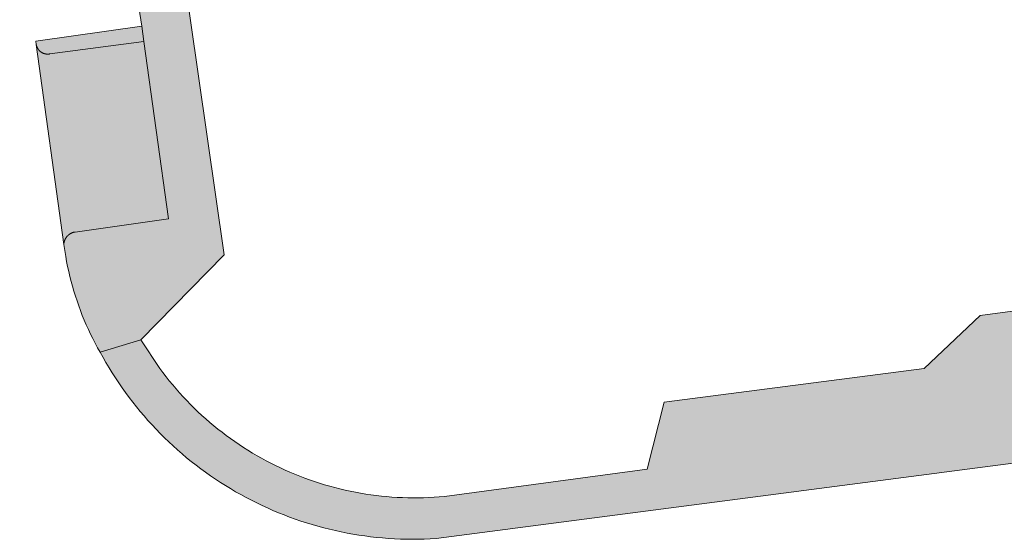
# Model space of a CAD drawing. Extents: x 97094 to 109644, y 463509 to 471969.
# Tile 134 of 256: x 102697 to 102739, y 468791 to 468813. Entities that reach past the tile are written whole.
import ezdxf

# ---------------------------------------------------------------- set-up
doc = ezdxf.new("R2010")
doc.units = 0
doc.layers.add('109 Onkruidbestrijding elementen', color=6, linetype='Continuous', lineweight=20, true_color=0xff00ff)

msp = doc.modelspace()

# ---------------------------------------------------------------- hatches: boundary and pattern name
at = {"layer": '109 Onkruidbestrijding elementen', "true_color": 0xff00ff}
for points in [[(102702.545, 468799.375), (102706.077, 468802.965), (102700.685, 468840.444), (102697.425, 468839.984), (102699.124, 468836.731), (102699.471, 468834.408), (102699.56, 468833.813), (102699.7, 468832.551), (102699.786, 468831.961), (102700.875, 468824.451), (102700.959, 468823.87), (102701.155, 468822.579), (102701.239, 468821.987), (102702.303, 468814.497), (102702.388, 468813.897), (102702.588, 468812.626), (102702.676, 468811.987), (102703.713, 468804.486), (102699.766, 468803.93), (102699.757, 468803.929), (102699.748, 468803.927), (102699.739, 468803.925), (102699.729, 468803.923), (102699.72, 468803.921), (102699.711, 468803.919), (102699.702, 468803.917), (102699.693, 468803.914), (102699.685, 468803.912), (102699.676, 468803.909), (102699.667, 468803.906), (102699.658, 468803.903), (102699.649, 468803.9), (102699.641, 468803.896), (102699.632, 468803.893), (102699.624, 468803.889), (102699.615, 468803.885), (102699.607, 468803.881), (102699.598, 468803.877), (102699.59, 468803.873), (102699.582, 468803.869), (102699.574, 468803.864), (102699.566, 468803.859), (102699.558, 468803.855), (102699.55, 468803.85), (102699.542, 468803.845), (102699.534, 468803.84), (102699.527, 468803.834), (102699.519, 468803.829), (102699.512, 468803.823), (102699.504, 468803.818), (102699.497, 468803.812), (102699.49, 468803.806), (102699.483, 468803.8), (102699.476, 468803.794), (102699.469, 468803.788), (102699.462, 468803.781), (102699.456, 468803.775), (102699.449, 468803.768), (102699.443, 468803.761), (102699.436, 468803.755), (102699.43, 468803.748), (102699.424, 468803.741), (102699.418, 468803.734), (102699.412, 468803.726), (102699.406, 468803.719), (102699.401, 468803.712), (102699.395, 468803.704), (102699.39, 468803.697), (102699.385, 468803.689), (102699.38, 468803.681), (102699.375, 468803.673), (102699.37, 468803.665), (102699.365, 468803.657), (102699.361, 468803.649), (102699.356, 468803.641), (102699.352, 468803.633), (102699.348, 468803.625), (102699.344, 468803.616), (102699.34, 468803.608), (102699.336, 468803.599), (102699.332, 468803.591), (102699.329, 468803.582), (102699.326, 468803.573), (102699.322, 468803.565), (102699.319, 468803.556), (102699.317, 468803.547), (102699.314, 468803.538), (102699.311, 468803.529), (102699.309, 468803.52), (102699.306, 468803.511), (102699.304, 468803.502), (102699.302, 468803.493), (102699.301, 468803.484), (102699.299, 468803.475), (102699.297, 468803.466), (102699.296, 468803.456), (102699.295, 468803.447), (102699.294, 468803.438), (102699.293, 468803.429), (102699.292, 468803.42), (102699.291, 468803.41), (102699.291, 468803.401), (102699.371, 468802.898), (102699.409, 468802.685), (102699.451, 468802.473), (102699.497, 468802.262), (102699.546, 468802.052), (102699.6, 468801.842), (102699.656, 468801.634), (102699.717, 468801.426), (102699.781, 468801.22), (102699.849, 468801.015), (102699.92, 468800.811), (102699.995, 468800.608), (102700.073, 468800.407), (102700.155, 468800.207), (102700.241, 468800.008), (102700.33, 468799.811), (102700.422, 468799.616), (102700.518, 468799.422), (102700.617, 468799.231), (102700.72, 468799.04), (102700.826, 468798.852), (102702.545, 468799.375)], [(102702.588, 468812.626), (102698.104, 468811.994), (102698.126, 468811.854), (102698.127, 468811.846), (102698.129, 468811.838), (102698.131, 468811.83), (102698.132, 468811.822), (102698.134, 468811.814), (102698.136, 468811.807), (102698.139, 468811.799), (102698.141, 468811.791), (102698.143, 468811.783), (102698.146, 468811.776), (102698.149, 468811.768), (102698.152, 468811.761), (102698.155, 468811.753), (102698.158, 468811.746), (102698.161, 468811.738), (102698.164, 468811.731), (102698.168, 468811.723), (102698.171, 468811.716), (102698.175, 468811.709), (102698.179, 468811.702), (102698.183, 468811.695), (102698.187, 468811.688), (102698.191, 468811.681), (102698.195, 468811.674), (102698.2, 468811.667), (102698.204, 468811.66), (102698.209, 468811.654), (102698.213, 468811.647), (102698.218, 468811.641), (102698.223, 468811.634), (102698.228, 468811.628), (102698.233, 468811.622), (102698.239, 468811.616), (102698.244, 468811.61), (102698.25, 468811.604), (102698.255, 468811.598), (102698.261, 468811.592), (102698.266, 468811.586), (102698.272, 468811.581), (102698.278, 468811.575), (102698.284, 468811.57), (102698.29, 468811.565), (102698.297, 468811.559), (102698.303, 468811.554), (102698.309, 468811.549), (102698.316, 468811.544), (102698.322, 468811.54), (102698.329, 468811.535), (102698.336, 468811.531), (102698.342, 468811.526), (102698.349, 468811.522), (102698.356, 468811.518), (102698.363, 468811.513), (102698.37, 468811.51), (102698.377, 468811.506), (102698.384, 468811.502), (102698.392, 468811.498), (102698.399, 468811.495), (102698.406, 468811.491), (102698.414, 468811.488), (102698.421, 468811.485), (102698.429, 468811.482), (102698.436, 468811.479), (102698.444, 468811.476), (102698.452, 468811.474), (102698.459, 468811.471), (102698.467, 468811.469), (102698.475, 468811.467), (102698.483, 468811.465), (102698.49, 468811.463), (102698.498, 468811.461), (102698.506, 468811.459), (102698.514, 468811.457), (102698.522, 468811.456), (102698.53, 468811.455), (102698.538, 468811.454), (102698.546, 468811.452), (102698.554, 468811.452), (102698.562, 468811.451), (102698.57, 468811.45), (102698.578, 468811.45), (102698.586, 468811.449), (102698.594, 468811.449), (102698.603, 468811.449), (102698.611, 468811.449), (102698.619, 468811.449), (102698.627, 468811.449), (102698.635, 468811.45), (102698.643, 468811.45), (102698.651, 468811.451), (102698.659, 468811.452), (102698.667, 468811.453), (102698.675, 468811.454), (102698.683, 468811.455), (102698.691, 468811.457), (102698.699, 468811.458), (102702.676, 468811.987), (102702.588, 468812.626)], [(102699.291, 468803.401), (102699.291, 468803.41), (102699.292, 468803.42), (102699.293, 468803.429), (102699.294, 468803.438), (102699.295, 468803.447), (102699.296, 468803.456), (102699.297, 468803.466), (102699.299, 468803.475), (102699.301, 468803.484), (102699.302, 468803.493), (102699.304, 468803.502), (102699.306, 468803.511), (102699.309, 468803.52), (102699.311, 468803.529), (102699.314, 468803.538), (102699.317, 468803.547), (102699.319, 468803.556), (102699.322, 468803.565), (102699.326, 468803.573), (102699.329, 468803.582), (102699.332, 468803.591), (102699.336, 468803.599), (102699.34, 468803.608), (102699.344, 468803.616), (102699.348, 468803.625), (102699.352, 468803.633), (102699.356, 468803.641), (102699.361, 468803.649), (102699.365, 468803.657), (102699.37, 468803.665), (102699.375, 468803.673), (102699.38, 468803.681), (102699.385, 468803.689), (102699.39, 468803.697), (102699.395, 468803.704), (102699.401, 468803.712), (102699.406, 468803.719), (102699.412, 468803.726), (102699.418, 468803.734), (102699.424, 468803.741), (102699.43, 468803.748), (102699.436, 468803.755), (102699.443, 468803.761), (102699.449, 468803.768), (102699.456, 468803.775), (102699.462, 468803.781), (102699.469, 468803.788), (102699.476, 468803.794), (102699.483, 468803.8), (102699.49, 468803.806), (102699.497, 468803.812), (102699.504, 468803.818), (102699.512, 468803.823), (102699.519, 468803.829), (102699.527, 468803.834), (102699.534, 468803.84), (102699.542, 468803.845), (102699.55, 468803.85), (102699.558, 468803.855), (102699.566, 468803.859), (102699.574, 468803.864), (102699.582, 468803.869), (102699.59, 468803.873), (102699.598, 468803.877), (102699.607, 468803.881), (102699.615, 468803.885), (102699.624, 468803.889), (102699.632, 468803.893), (102699.641, 468803.896), (102699.649, 468803.9), (102699.658, 468803.903), (102699.667, 468803.906), (102699.676, 468803.909), (102699.685, 468803.912), (102699.693, 468803.914), (102699.702, 468803.917), (102699.711, 468803.919), (102699.72, 468803.921), (102699.729, 468803.923), (102699.739, 468803.925), (102699.748, 468803.927), (102699.757, 468803.929), (102699.766, 468803.93), (102703.713, 468804.486), (102702.676, 468811.987), (102698.699, 468811.458), (102698.691, 468811.457), (102698.683, 468811.455), (102698.675, 468811.454), (102698.667, 468811.453), (102698.659, 468811.452), (102698.651, 468811.451), (102698.643, 468811.45), (102698.635, 468811.45), (102698.627, 468811.449), (102698.619, 468811.449), (102698.611, 468811.449), (102698.603, 468811.449), (102698.594, 468811.449), (102698.586, 468811.449), (102698.578, 468811.45), (102698.57, 468811.45), (102698.562, 468811.451), (102698.554, 468811.452), (102698.546, 468811.452), (102698.538, 468811.454), (102698.53, 468811.455), (102698.522, 468811.456), (102698.514, 468811.457), (102698.506, 468811.459), (102698.498, 468811.461), (102698.49, 468811.463), (102698.483, 468811.465), (102698.475, 468811.467), (102698.467, 468811.469), (102698.459, 468811.471), (102698.452, 468811.474), (102698.444, 468811.476), (102698.436, 468811.479), (102698.429, 468811.482), (102698.421, 468811.485), (102698.414, 468811.488), (102698.406, 468811.491), (102698.399, 468811.495), (102698.392, 468811.498), (102698.384, 468811.502), (102698.377, 468811.506), (102698.37, 468811.51), (102698.363, 468811.513), (102698.356, 468811.518), (102698.349, 468811.522), (102698.342, 468811.526), (102698.336, 468811.531), (102698.329, 468811.535), (102698.322, 468811.54), (102698.316, 468811.544), (102698.309, 468811.549), (102698.303, 468811.554), (102698.297, 468811.559), (102698.29, 468811.565), (102698.284, 468811.57), (102698.278, 468811.575), (102698.272, 468811.581), (102698.266, 468811.586), (102698.261, 468811.592), (102698.255, 468811.598), (102698.25, 468811.604), (102698.244, 468811.61), (102698.239, 468811.616), (102698.233, 468811.622), (102698.228, 468811.628), (102698.223, 468811.634), (102698.218, 468811.641), (102698.213, 468811.647), (102698.209, 468811.654), (102698.204, 468811.66), (102698.2, 468811.667), (102698.195, 468811.674), (102698.191, 468811.681), (102698.187, 468811.688), (102698.183, 468811.695), (102698.179, 468811.702), (102698.175, 468811.709), (102698.171, 468811.716), (102698.168, 468811.723), (102698.164, 468811.731), (102698.161, 468811.738), (102698.158, 468811.746), (102698.155, 468811.753), (102698.152, 468811.761), (102698.149, 468811.768), (102698.146, 468811.776), (102698.143, 468811.783), (102698.141, 468811.791), (102698.139, 468811.799), (102698.136, 468811.807), (102698.134, 468811.814), (102698.132, 468811.822), (102698.131, 468811.83), (102698.129, 468811.838), (102698.127, 468811.846), (102698.126, 468811.854), (102699.291, 468803.401)], [(102755.292, 468800.822), (102756.569, 468800.948), (102757.171, 468801.033), (102764.711, 468802.095), (102765.26, 468802.172), (102766.535, 468802.291), (102767.144, 468802.373), (102774.605, 468803.374), (102775.224, 468803.457), (102776.513, 468803.605), (102777.119, 468803.69), (102782.461, 468804.438), (102785.617, 468807.417), (102796.145, 468808.858), (102796.649, 468808.927), (102796.455, 468810.409), (102794.781, 468810.183), (102784.588, 468808.805), (102781.717, 468806.243), (102738.04, 468800.405), (102735.67, 468798.159), (102724.671, 468796.737), (102723.95, 468793.907), (102715.388, 468792.751), (102715.166, 468792.732), (102714.944, 468792.716), (102714.721, 468792.705), (102714.499, 468792.697), (102714.276, 468792.692), (102714.053, 468792.692), (102713.83, 468792.695), (102713.608, 468792.702), (102713.385, 468792.712), (102713.163, 468792.726), (102712.941, 468792.744), (102712.719, 468792.766), (102712.498, 468792.791), (102712.277, 468792.82), (102712.057, 468792.853), (102711.837, 468792.889), (102711.618, 468792.929), (102711.399, 468792.973), (102711.182, 468793.02), (102710.965, 468793.071), (102710.749, 468793.126), (102710.534, 468793.184), (102710.32, 468793.246), (102710.107, 468793.311), (102709.895, 468793.38), (102709.684, 468793.452), (102709.475, 468793.528), (102709.266, 468793.607), (102709.06, 468793.69), (102708.854, 468793.776), (102708.65, 468793.866), (102708.448, 468793.959), (102708.247, 468794.055), (102708.048, 468794.155), (102707.85, 468794.258), (102707.655, 468794.364), (102707.461, 468794.474), (102707.268, 468794.587), (102707.078, 468794.703), (102706.89, 468794.822), (102706.704, 468794.944), (102706.52, 468795.069), (102706.338, 468795.198), (102706.158, 468795.329), (102705.98, 468795.464), (102705.805, 468795.601), (102705.632, 468795.741), (102705.461, 468795.884), (102705.292, 468796.03), (102705.127, 468796.179), (102704.963, 468796.33), (102704.802, 468796.484), (102704.644, 468796.641), (102704.489, 468796.801), (102704.336, 468796.963), (102704.186, 468797.127), (102704.038, 468797.294), (102703.894, 468797.464), (102703.752, 468797.636), (102703.613, 468797.81), (102703.477, 468797.986), (102703.344, 468798.165), (102702.545, 468799.375), (102700.826, 468798.852), (102700.948, 468798.631), (102701.073, 468798.412), (102701.202, 468798.195), (102701.334, 468797.98), (102701.47, 468797.767), (102701.61, 468797.557), (102701.753, 468797.349), (102701.9, 468797.144), (102702.05, 468796.941), (102702.204, 468796.74), (102702.36, 468796.543), (102702.52, 468796.347), (102702.684, 468796.155), (102702.85, 468795.965), (102703.02, 468795.779), (102703.193, 468795.595), (102703.369, 468795.413), (102703.548, 468795.235), (102703.73, 468795.06), (102703.914, 468794.888), (102704.102, 468794.72), (102704.292, 468794.554), (102704.485, 468794.391), (102704.681, 468794.232), (102704.88, 468794.076), (102705.081, 468793.924), (102705.285, 468793.775), (102705.491, 468793.629), (102705.699, 468793.487), (102705.91, 468793.348), (102706.123, 468793.213), (102706.339, 468793.081), (102706.556, 468792.953), (102706.776, 468792.829), (102706.998, 468792.708), (102707.222, 468792.592), (102707.447, 468792.479), (102707.675, 468792.369), (102707.904, 468792.264), (102708.135, 468792.162), (102708.368, 468792.065), (102708.602, 468791.971), (102708.838, 468791.881), (102709.076, 468791.795), (102709.314, 468791.713), (102709.554, 468791.635), (102709.796, 468791.562), (102710.038, 468791.492), (102710.282, 468791.426), (102710.527, 468791.365), (102710.773, 468791.307), (102711.019, 468791.254), (102711.267, 468791.205), (102711.515, 468791.16), (102711.764, 468791.119), (102712.014, 468791.082), (102712.264, 468791.05), (102712.515, 468791.021), (102712.767, 468790.997), (102713.018, 468790.978), (102713.27, 468790.962), (102713.522, 468790.95), (102713.775, 468790.943), (102714.027, 468790.94), (102714.279, 468790.942), (102714.532, 468790.947), (102714.784, 468790.957), (102715.036, 468790.971), (102739.551, 468794.171), (102739.56, 468794.174), (102739.57, 468794.176), (102739.579, 468794.179), (102739.588, 468794.183), (102739.597, 468794.186), (102739.606, 468794.189), (102739.615, 468794.193), (102739.624, 468794.196), (102739.633, 468794.2), (102739.642, 468794.204), (102739.651, 468794.208), (102739.659, 468794.213), (102739.668, 468794.217), (102739.676, 468794.222), (102739.685, 468794.226), (102739.693, 468794.231), (102739.702, 468794.236), (102739.71, 468794.241), (102739.718, 468794.247), (102739.726, 468794.252), (102739.734, 468794.258), (102739.742, 468794.263), (102739.749, 468794.269), (102739.757, 468794.275), (102739.765, 468794.281), (102739.772, 468794.287), (102739.78, 468794.294), (102739.787, 468794.3), (102739.794, 468794.307), (102739.801, 468794.313), (102739.808, 468794.32), (102739.815, 468794.327), (102739.821, 468794.334), (102739.828, 468794.341), (102739.834, 468794.348), (102739.841, 468794.355), (102739.847, 468794.363), (102739.853, 468794.37), (102739.859, 468794.378), (102739.865, 468794.386), (102739.871, 468794.394), (102739.876, 468794.402), (102739.882, 468794.41), (102739.887, 468794.418), (102739.892, 468794.426), (102739.897, 468794.434), (102739.902, 468794.442), (102739.907, 468794.451), (102739.911, 468794.459), (102739.916, 468794.468), (102739.92, 468794.477), (102739.924, 468794.485), (102739.929, 468794.494), (102739.932, 468794.503), (102739.936, 468794.512), (102739.94, 468794.521), (102739.943, 468794.53), (102739.947, 468794.539), (102739.95, 468794.548), (102739.953, 468794.557), (102739.956, 468794.567), (102739.958, 468794.576), (102739.961, 468794.585), (102739.963, 468794.595), (102739.965, 468794.604), (102739.968, 468794.614), (102739.969, 468794.623), (102739.971, 468794.633), (102739.973, 468794.642), (102739.974, 468794.652), (102739.976, 468794.661), (102739.977, 468794.671), (102739.978, 468794.681), (102739.978, 468794.69), (102739.979, 468794.7), (102739.98, 468794.71), (102739.98, 468794.719), (102739.98, 468794.729), (102739.462, 468798.688), (102744.757, 468799.409), (102745.367, 468799.492), (102746.617, 468799.655), (102747.195, 468799.733), (102754.685, 468800.74), (102755.292, 468800.822)]]:
    msp.add_hatch(color=6, dxfattribs=at).paths.add_polyline_path(points)

# ---------------------------------------------------------------- linework, layer by layer
at = {"layer": '109 Onkruidbestrijding elementen', "color": 3, "true_color": 0x00ff00}
for points in [[(102702.388, 468813.897), (102702.588, 468812.626), (102702.676, 468811.987), (102703.713, 468804.486), (102699.766, 468803.93), (102699.757, 468803.929), (102699.748, 468803.927), (102699.739, 468803.925), (102699.729, 468803.923), (102699.72, 468803.921), (102699.711, 468803.919), (102699.702, 468803.917), (102699.693, 468803.914), (102699.685, 468803.912), (102699.676, 468803.909), (102699.667, 468803.906), (102699.658, 468803.903), (102699.649, 468803.9), (102699.641, 468803.896), (102699.632, 468803.893), (102699.624, 468803.889), (102699.615, 468803.885), (102699.607, 468803.881), (102699.598, 468803.877), (102699.59, 468803.873), (102699.582, 468803.869), (102699.574, 468803.864), (102699.566, 468803.859), (102699.558, 468803.855), (102699.55, 468803.85), (102699.542, 468803.845), (102699.534, 468803.84), (102699.527, 468803.834), (102699.519, 468803.829), (102699.512, 468803.823), (102699.504, 468803.818), (102699.497, 468803.812), (102699.49, 468803.806), (102699.483, 468803.8), (102699.476, 468803.794), (102699.469, 468803.788), (102699.462, 468803.781), (102699.456, 468803.775), (102699.449, 468803.768), (102699.443, 468803.761), (102699.436, 468803.755), (102699.43, 468803.748), (102699.424, 468803.741), (102699.418, 468803.734), (102699.412, 468803.726), (102699.406, 468803.719), (102699.401, 468803.712), (102699.395, 468803.704), (102699.39, 468803.697), (102699.385, 468803.689), (102699.38, 468803.681), (102699.375, 468803.673), (102699.37, 468803.665), (102699.365, 468803.657), (102699.361, 468803.649), (102699.356, 468803.641), (102699.352, 468803.633), (102699.348, 468803.625), (102699.344, 468803.616), (102699.34, 468803.608), (102699.336, 468803.599), (102699.332, 468803.591), (102699.329, 468803.582), (102699.326, 468803.573), (102699.322, 468803.565), (102699.319, 468803.556), (102699.317, 468803.547), (102699.314, 468803.538), (102699.311, 468803.529), (102699.309, 468803.52), (102699.306, 468803.511), (102699.304, 468803.502), (102699.302, 468803.493), (102699.301, 468803.484), (102699.299, 468803.475), (102699.297, 468803.466), (102699.296, 468803.456), (102699.295, 468803.447), (102699.294, 468803.438), (102699.293, 468803.429), (102699.292, 468803.42), (102699.291, 468803.41), (102699.291, 468803.401), (102699.371, 468802.898), (102699.409, 468802.685), (102699.451, 468802.473), (102699.497, 468802.262), (102699.546, 468802.052), (102699.6, 468801.842), (102699.656, 468801.634), (102699.717, 468801.426), (102699.781, 468801.22), (102699.849, 468801.015), (102699.92, 468800.811), (102699.995, 468800.608), (102700.073, 468800.407), (102700.155, 468800.207), (102700.241, 468800.008), (102700.33, 468799.811), (102700.422, 468799.616), (102700.518, 468799.422), (102700.617, 468799.231), (102700.72, 468799.04), (102700.826, 468798.852), (102702.545, 468799.375), (102702.545, 468799.375), (102706.077, 468802.965), (102700.685, 468840.444)], [(102781.717, 468806.243), (102738.04, 468800.405), (102735.67, 468798.159), (102724.671, 468796.737), (102723.95, 468793.907), (102715.388, 468792.751), (102715.166, 468792.732), (102714.944, 468792.716), (102714.721, 468792.705), (102714.499, 468792.697), (102714.276, 468792.692), (102714.053, 468792.692), (102713.83, 468792.695), (102713.608, 468792.702), (102713.385, 468792.712), (102713.163, 468792.726), (102712.941, 468792.744), (102712.719, 468792.766), (102712.498, 468792.791), (102712.277, 468792.82), (102712.057, 468792.853), (102711.837, 468792.889), (102711.618, 468792.929), (102711.399, 468792.973), (102711.182, 468793.02), (102710.965, 468793.071), (102710.749, 468793.126), (102710.534, 468793.184), (102710.32, 468793.246), (102710.107, 468793.311), (102709.895, 468793.38), (102709.684, 468793.452), (102709.475, 468793.528), (102709.266, 468793.607), (102709.06, 468793.69), (102708.854, 468793.776), (102708.65, 468793.866), (102708.448, 468793.959), (102708.247, 468794.055), (102708.048, 468794.155), (102707.85, 468794.258), (102707.655, 468794.364), (102707.461, 468794.474), (102707.268, 468794.587), (102707.078, 468794.703), (102706.89, 468794.822), (102706.704, 468794.944), (102706.52, 468795.069), (102706.338, 468795.198), (102706.158, 468795.329), (102705.98, 468795.464), (102705.805, 468795.601), (102705.632, 468795.741), (102705.461, 468795.884), (102705.292, 468796.03), (102705.127, 468796.179), (102704.963, 468796.33), (102704.802, 468796.484), (102704.644, 468796.641), (102704.489, 468796.801), (102704.336, 468796.963), (102704.186, 468797.127), (102704.038, 468797.294), (102703.894, 468797.464), (102703.752, 468797.636), (102703.613, 468797.81), (102703.477, 468797.986), (102703.344, 468798.165), (102702.545, 468799.375), (102700.826, 468798.852), (102700.948, 468798.631), (102701.073, 468798.412), (102701.202, 468798.195), (102701.334, 468797.98), (102701.47, 468797.767), (102701.61, 468797.557), (102701.753, 468797.349), (102701.9, 468797.144), (102702.05, 468796.941), (102702.204, 468796.74), (102702.36, 468796.543), (102702.52, 468796.347), (102702.684, 468796.155), (102702.85, 468795.965), (102703.02, 468795.779), (102703.193, 468795.595), (102703.369, 468795.413), (102703.548, 468795.235), (102703.73, 468795.06), (102703.914, 468794.888), (102704.102, 468794.72), (102704.292, 468794.554), (102704.485, 468794.391), (102704.681, 468794.232), (102704.88, 468794.076), (102705.081, 468793.924), (102705.285, 468793.775), (102705.491, 468793.629), (102705.699, 468793.487), (102705.91, 468793.348), (102706.123, 468793.213), (102706.339, 468793.081), (102706.556, 468792.953), (102706.776, 468792.829), (102706.998, 468792.708), (102707.222, 468792.592), (102707.447, 468792.479), (102707.675, 468792.369), (102707.904, 468792.264), (102708.135, 468792.162), (102708.368, 468792.065), (102708.602, 468791.971), (102708.838, 468791.881), (102709.076, 468791.795), (102709.314, 468791.713), (102709.554, 468791.635), (102709.796, 468791.562), (102710.038, 468791.492), (102710.282, 468791.426), (102710.527, 468791.365), (102710.773, 468791.307), (102711.019, 468791.254), (102711.267, 468791.205), (102711.515, 468791.16), (102711.764, 468791.119), (102712.014, 468791.082), (102712.264, 468791.05), (102712.515, 468791.021), (102712.767, 468790.997), (102713.018, 468790.978), (102713.27, 468790.962), (102713.522, 468790.95), (102713.775, 468790.943), (102714.027, 468790.94), (102714.279, 468790.942), (102714.532, 468790.947), (102714.784, 468790.957), (102715.036, 468790.971), (102739.551, 468794.171)]]:
    msp.add_lwpolyline(points, dxfattribs=at)
for points in [[(102702.588, 468812.626), (102698.104, 468811.994), (102698.126, 468811.854), (102698.127, 468811.846), (102698.129, 468811.838), (102698.131, 468811.83), (102698.132, 468811.822), (102698.134, 468811.814), (102698.136, 468811.807), (102698.139, 468811.799), (102698.141, 468811.791), (102698.143, 468811.783), (102698.146, 468811.776), (102698.149, 468811.768), (102698.152, 468811.761), (102698.155, 468811.753), (102698.158, 468811.746), (102698.161, 468811.738), (102698.164, 468811.731), (102698.168, 468811.723), (102698.171, 468811.716), (102698.175, 468811.709), (102698.179, 468811.702), (102698.183, 468811.695), (102698.187, 468811.688), (102698.191, 468811.681), (102698.195, 468811.674), (102698.2, 468811.667), (102698.204, 468811.66), (102698.209, 468811.654), (102698.213, 468811.647), (102698.218, 468811.641), (102698.223, 468811.634), (102698.228, 468811.628), (102698.233, 468811.622), (102698.239, 468811.616), (102698.244, 468811.61), (102698.25, 468811.604), (102698.255, 468811.598), (102698.261, 468811.592), (102698.266, 468811.586), (102698.272, 468811.581), (102698.278, 468811.575), (102698.284, 468811.57), (102698.29, 468811.565), (102698.297, 468811.559), (102698.303, 468811.554), (102698.309, 468811.549), (102698.316, 468811.544), (102698.322, 468811.54), (102698.329, 468811.535), (102698.336, 468811.531), (102698.342, 468811.526), (102698.349, 468811.522), (102698.356, 468811.518), (102698.363, 468811.513), (102698.37, 468811.51), (102698.377, 468811.506), (102698.384, 468811.502), (102698.392, 468811.498), (102698.399, 468811.495), (102698.406, 468811.491), (102698.414, 468811.488), (102698.421, 468811.485), (102698.429, 468811.482), (102698.436, 468811.479), (102698.444, 468811.476), (102698.452, 468811.474), (102698.459, 468811.471), (102698.467, 468811.469), (102698.475, 468811.467), (102698.483, 468811.465), (102698.49, 468811.463), (102698.498, 468811.461), (102698.506, 468811.459), (102698.514, 468811.457), (102698.522, 468811.456), (102698.53, 468811.455), (102698.538, 468811.454), (102698.546, 468811.452), (102698.554, 468811.452), (102698.562, 468811.451), (102698.57, 468811.45), (102698.578, 468811.45), (102698.586, 468811.449), (102698.594, 468811.449), (102698.603, 468811.449), (102698.611, 468811.449), (102698.619, 468811.449), (102698.627, 468811.449), (102698.635, 468811.45), (102698.643, 468811.45), (102698.651, 468811.451), (102698.659, 468811.452), (102698.667, 468811.453), (102698.675, 468811.454), (102698.683, 468811.455), (102698.691, 468811.457), (102698.699, 468811.458), (102702.676, 468811.987), (102702.588, 468812.626)], [(102699.291, 468803.401), (102699.291, 468803.41), (102699.292, 468803.42), (102699.293, 468803.429), (102699.294, 468803.438), (102699.295, 468803.447), (102699.296, 468803.456), (102699.297, 468803.466), (102699.299, 468803.475), (102699.301, 468803.484), (102699.302, 468803.493), (102699.304, 468803.502), (102699.306, 468803.511), (102699.309, 468803.52), (102699.311, 468803.529), (102699.314, 468803.538), (102699.317, 468803.547), (102699.319, 468803.556), (102699.322, 468803.565), (102699.326, 468803.573), (102699.329, 468803.582), (102699.332, 468803.591), (102699.336, 468803.599), (102699.34, 468803.608), (102699.344, 468803.616), (102699.348, 468803.625), (102699.352, 468803.633), (102699.356, 468803.641), (102699.361, 468803.649), (102699.365, 468803.657), (102699.37, 468803.665), (102699.375, 468803.673), (102699.38, 468803.681), (102699.385, 468803.689), (102699.39, 468803.697), (102699.395, 468803.704), (102699.401, 468803.712), (102699.406, 468803.719), (102699.412, 468803.726), (102699.418, 468803.734), (102699.424, 468803.741), (102699.43, 468803.748), (102699.436, 468803.755), (102699.443, 468803.761), (102699.449, 468803.768), (102699.456, 468803.775), (102699.462, 468803.781), (102699.469, 468803.788), (102699.476, 468803.794), (102699.483, 468803.8), (102699.49, 468803.806), (102699.497, 468803.812), (102699.504, 468803.818), (102699.512, 468803.823), (102699.519, 468803.829), (102699.527, 468803.834), (102699.534, 468803.84), (102699.542, 468803.845), (102699.55, 468803.85), (102699.558, 468803.855), (102699.566, 468803.859), (102699.574, 468803.864), (102699.582, 468803.869), (102699.59, 468803.873), (102699.598, 468803.877), (102699.607, 468803.881), (102699.615, 468803.885), (102699.624, 468803.889), (102699.632, 468803.893), (102699.641, 468803.896), (102699.649, 468803.9), (102699.658, 468803.903), (102699.667, 468803.906), (102699.676, 468803.909), (102699.685, 468803.912), (102699.693, 468803.914), (102699.702, 468803.917), (102699.711, 468803.919), (102699.72, 468803.921), (102699.729, 468803.923), (102699.739, 468803.925), (102699.748, 468803.927), (102699.757, 468803.929), (102699.766, 468803.93), (102703.713, 468804.486), (102702.676, 468811.987), (102698.699, 468811.458), (102698.691, 468811.457), (102698.683, 468811.455), (102698.675, 468811.454), (102698.667, 468811.453), (102698.659, 468811.452), (102698.651, 468811.451), (102698.643, 468811.45), (102698.635, 468811.45), (102698.627, 468811.449), (102698.619, 468811.449), (102698.611, 468811.449), (102698.603, 468811.449), (102698.594, 468811.449), (102698.586, 468811.449), (102698.578, 468811.45), (102698.57, 468811.45), (102698.562, 468811.451), (102698.554, 468811.452), (102698.546, 468811.452), (102698.538, 468811.454), (102698.53, 468811.455), (102698.522, 468811.456), (102698.514, 468811.457), (102698.506, 468811.459), (102698.498, 468811.461), (102698.49, 468811.463), (102698.483, 468811.465), (102698.475, 468811.467), (102698.467, 468811.469), (102698.459, 468811.471), (102698.452, 468811.474), (102698.444, 468811.476), (102698.436, 468811.479), (102698.429, 468811.482), (102698.421, 468811.485), (102698.414, 468811.488), (102698.406, 468811.491), (102698.399, 468811.495), (102698.392, 468811.498), (102698.384, 468811.502), (102698.377, 468811.506), (102698.37, 468811.51), (102698.363, 468811.513), (102698.356, 468811.518), (102698.349, 468811.522), (102698.342, 468811.526), (102698.336, 468811.531), (102698.329, 468811.535), (102698.322, 468811.54), (102698.316, 468811.544), (102698.309, 468811.549), (102698.303, 468811.554), (102698.297, 468811.559), (102698.29, 468811.565), (102698.284, 468811.57), (102698.278, 468811.575), (102698.272, 468811.581), (102698.266, 468811.586), (102698.261, 468811.592), (102698.255, 468811.598), (102698.25, 468811.604), (102698.244, 468811.61), (102698.239, 468811.616), (102698.233, 468811.622), (102698.228, 468811.628), (102698.223, 468811.634), (102698.218, 468811.641), (102698.213, 468811.647), (102698.209, 468811.654), (102698.204, 468811.66), (102698.2, 468811.667), (102698.195, 468811.674), (102698.191, 468811.681), (102698.187, 468811.688), (102698.183, 468811.695), (102698.179, 468811.702), (102698.175, 468811.709), (102698.171, 468811.716), (102698.168, 468811.723), (102698.164, 468811.731), (102698.161, 468811.738), (102698.158, 468811.746), (102698.155, 468811.753), (102698.152, 468811.761), (102698.149, 468811.768), (102698.146, 468811.776), (102698.143, 468811.783), (102698.141, 468811.791), (102698.139, 468811.799), (102698.136, 468811.807), (102698.134, 468811.814), (102698.132, 468811.822), (102698.131, 468811.83), (102698.129, 468811.838), (102698.127, 468811.846), (102698.126, 468811.854), (102699.291, 468803.401)]]:
    msp.add_lwpolyline(points, close=True, dxfattribs=at)

doc.saveas('drawing.dxf')
